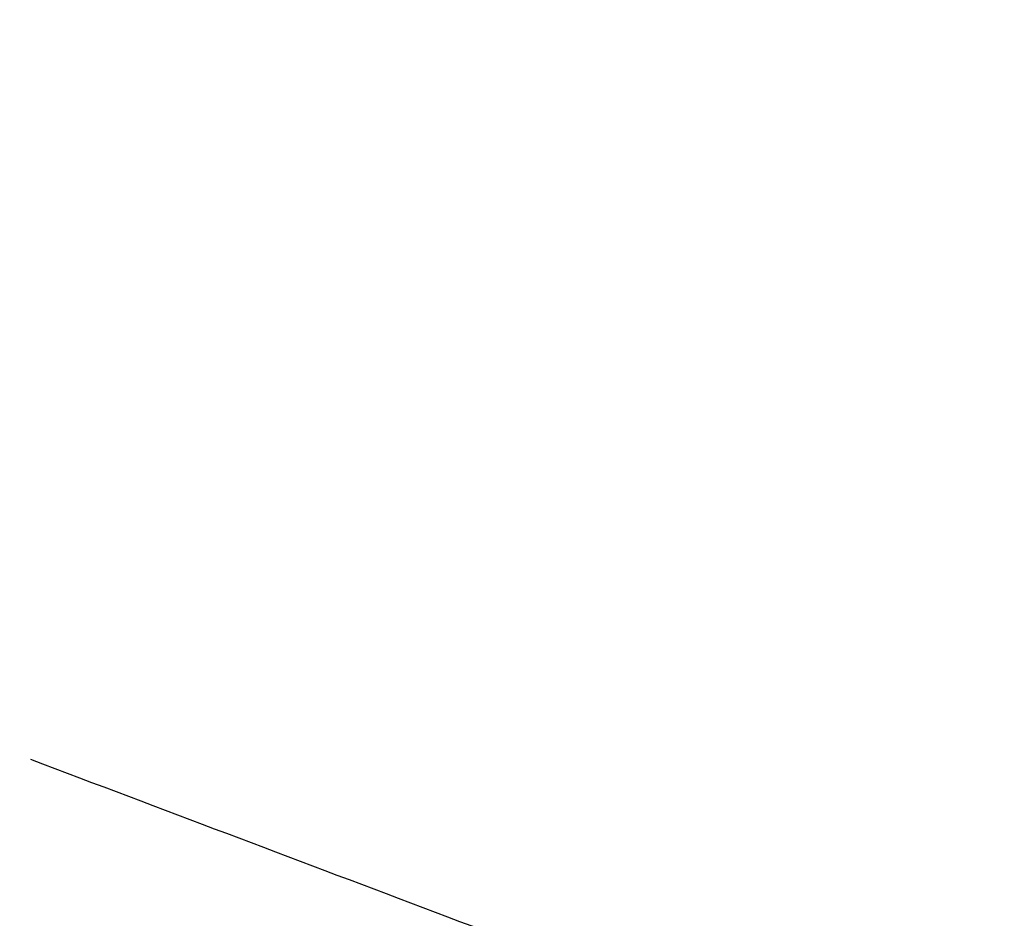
# Model space of a CAD drawing. Header units: centimetres. Extents: x -131 to 30, y 97 to 149.
# Tile 55 of 256: x -127.177 to -126.397, y 136.396 to 137.107. Entities that reach past the tile are written whole.
import ezdxf

# ---------------------------------------------------------------- set-up
doc = ezdxf.new("R2010")
doc.units = ezdxf.units.CM
doc.layers.add('SOLIDE1', color=7, linetype='Continuous', true_color=0xffffff)

msp = doc.modelspace()

# ---------------------------------------------------------------- linework, layer by layer
at = {"layer": 'SOLIDE1'}
for points in [[(-122.158, 136.40966, 75.57919), (-124.78102, 137.70256, 76.35988), (-127.4154, 139.00369, 75.58262)], [(-122.158, 136.40966, 75.57919), (-124.78102, 137.70256, 76.35988), (-127.4154, 139.00369, 75.58262)], [(-123.30752, 134.3797, 75.57162), (-125.8307, 135.51569, 76.30944), (-128.36503, 136.65918, 75.57581)], [(-123.30752, 134.3797, 75.57162), (-125.8307, 135.51569, 76.30944), (-128.36503, 136.65918, 75.57581)], [(-127.16816, 136.52192, 12.82954), (-124.68104, 135.58286, 12.82954), (-122.19392, 134.6438, 12.82954)], [(-127.16816, 136.52192, 12.82954), (-124.68104, 135.58286, 12.82954), (-122.19392, 134.6438, 12.82954)]]:
    msp.add_open_spline(points, degree=2, dxfattribs=at)

doc.saveas('drawing.dxf')
